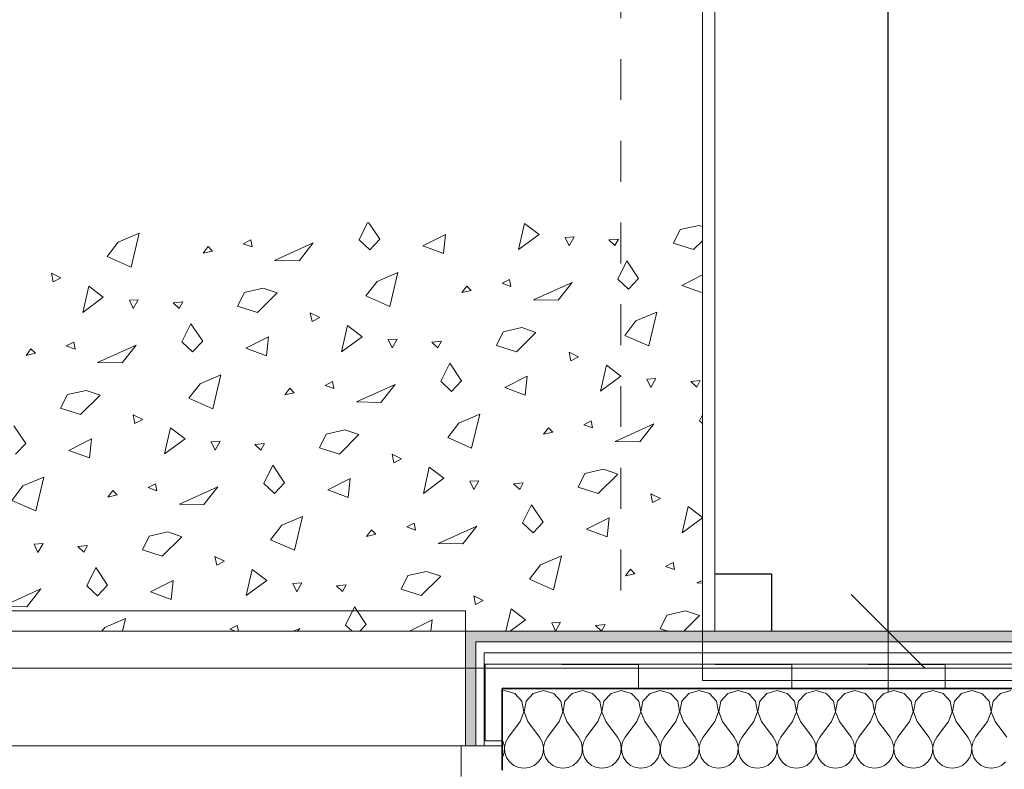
# Model space of a CAD drawing. Header units: centimetres. Extents: x -7.1 to 26.5, y -14.7 to 18.1.
# Tile 180 of 186: x 16.9 to 19.3, y 10.8 to 12.6. Entities that reach past the tile are written whole.
import ezdxf

# ---------------------------------------------------------------- set-up
doc = ezdxf.new("R2010")
doc.units = ezdxf.units.CM
doc.header["$LTSCALE"] = 10
doc.header["$PDMODE"] = 65
doc.linetypes.add('AUSGEZOGEN', pattern=[0])
doc.linetypes.add('STRICHLINIE_S4', pattern=[0.0055, 0.0035, -0.001, 0, -0.001])
for name, color, linetype in [('XR$1$010 Fenêtres', 7, 'Continuous'), ('XR$1$010 Murs extérieurs', 7, 'Continuous'), ('XR$1$010 Murs extérieurs – Lignes de séparation des couches', 7, 'Continuous'), ('XR$1$015 Murs intérieurs', 7, 'Continuous'), ('XR$1$020 Piliers', 7, 'Continuous'), ('XR$1$080 Définition des locaux – Contour', 7, 'Continuous'), ('XR$3$010 Murs extérieurs – Hachures des composants', 7, 'Continuous'), ('XR$3$015 Murs intérieurs – Hachures des composants', 7, 'Continuous'), ('XR$3$020 Piliers – Hachures des composants', 7, 'Continuous'), ('XR$3$035 Dalles', 7, 'Continuous')]:
    doc.layers.add(name, color=color, linetype=linetype)
doc.layers.add('XR$2$STANDARD_1', color=7, linetype='Continuous', lineweight=25)
doc.styles.add('ARIAL', font='arial.ttf')
doc.dimstyles.new('DIMSTYLE_3', dxfattribs={"dimtxt": 0.2, "dimasz": 0.3, "dimexe": 0, "dimexo": 0, "dimgap": 0.1, "dimtad": 2, "dimrnd": 0.005, "dimzin": 4, "dimdsep": 46, "dimtxsty": 'ARIAL', "dimblk1": 'ALL_ML_STRICH', "dimblk2": 'ALL_ML_STRICH', "dimsah": 1, "dimcen": 0, "dimclrd": 7, "dimclre": 7, "dimclrt": 7, "dimadec": 0, "dimazin": 0, "dimtfac": 1, "dimtdec": 0, "dimtix": 1, "dimtmove": 2, "dimatfit": 3, "dimfxl": 0, "dimtzin": 0, "dimlwd": 0, "dimlwe": 18, "dimarcsym": 0})
pattern_1 = [(0, (1500, 1500), (750, 750), [750, -750]), (90, (1500, 1500), (-750, 750), [750, -750])]
pattern_2 = [(0, (0.375, 0.375), (0.1875, 0.1875), [0.1875, -0.1875]), (90, (0.375, 0.375), (-0.1875, 0.1875), [0.1875, -0.1875])]

# ---------------------------------------------------------------- blocks, each defined once
blk = doc.blocks.new('ALL_ML_STRICH')
at = {"color": 0, "linetype": 'ByBlock', "lineweight": -2}
for p, q in [((0, -0.5), (0, 0.5)), ((-0.3, -0.3), (0.3, 0.3)), ((-1, 0), (0.5, 0))]:
    blk.add_line(p, q, dxfattribs=at)
blk = doc.blocks.new('*D97')
at = {"layer": 'DEFPOINTS', "color": 7, "linetype": 'AUSGEZOGEN', "lineweight": 18, "transparency": 16777216}
for p in [(18.9857, 16.1435), (18.9857, 11.1435), (19.203, 11.1435)]:
    blk.add_point(p, dxfattribs=at)
at = {"layer": 'XR$2$STANDARD_1', "color": 7, "linetype": 'AUSGEZOGEN', "lineweight": -2, "transparency": 16777216}
for p, q in [((18.9857, 16.1435), (18.9857, 16.1435)), ((18.9857, 11.1435), (18.9857, 16.1435)), ((18.9857, 11.1435), (18.9857, 11.1435))]:
    blk.add_line(p, q, dxfattribs=at)
at = {"layer": 'XR$2$STANDARD_1', "color": 7, "linetype": 'AUSGEZOGEN', "lineweight": 18, "transparency": 16777216, "xscale": 0.3, "yscale": 0.3, "zscale": 0.3}
for p, rotation in [((18.9857, 16.1435), 90), ((18.9857, 11.1435), 270)]:
    blk.add_blockref('ALL_ML_STRICH', p, dxfattribs=dict(at, rotation=rotation))
at = {"layer": 'XR$2$STANDARD_1', "color": 7, "linetype": 'AUSGEZOGEN', "lineweight": 18, "transparency": 16777216, "insert": (18.7823, 13.6553), "char_height": 0.2, "width": 0.64, "attachment_point": 5, "rotation": 90, "style": 'ARIAL'}
blk.add_mtext('\\W0.80;\\A1;{\\A1;{5.00\\H0.132000;\\S^ ;}}', dxfattribs=at)
blk = doc.blocks.new('COMPLEXOBJECT_50')
at = {"layer": 'XR$3$035 Dalles', "color": 253, "linetype": 'AUSGEZOGEN', "lineweight": 13, "transparency": 33554687}
for p, q in [((17.6917, 12.1015), (17.7124, 12.1435)), ((17.7153, 12.1435), (17.7424, 12.103)), ((18.0821, 12.0773), (18.0967, 12.1414)), ((18.0967, 12.1414), (18.1323, 12.1142)), ((17.1028, 12.0958), (17.1539, 12.1173)), ((17.1539, 12.1173), (17.1342, 12.0345)), ((17.8481, 12.0862), (17.9034, 12.1141)), ((17.9034, 12.1141), (17.8985, 12.0676)), ((18.1323, 12.1142), (18.0821, 12.0773)), ((18.461, 12.0927), (18.4775, 12.1261)), ((18.4775, 12.1261), (18.523, 12.1365)), ((18.523, 12.1365), (18.5318, 12.1336)), ((17.0756, 12.0602), (17.1028, 12.0958)), ((17.4269, 12.1009), (17.4087, 12.0916)), ((17.4087, 12.0916), (17.4301, 12.0837)), ((17.4301, 12.0837), (17.4269, 12.1009)), ((17.4853, 12.0509), (17.5798, 12.0935)), ((17.5798, 12.0935), (17.5454, 12.0499)), ((17.7178, 12.0769), (17.6917, 12.1015)), ((17.7424, 12.103), (17.7178, 12.0769)), ((18.2178, 12.1083), (18.196, 12.107)), ((18.196, 12.107), (18.2056, 12.0866)), ((18.2056, 12.0866), (18.2178, 12.1083)), ((18.303, 12.1009), (18.3264, 12.1032)), ((18.3178, 12.087), (18.303, 12.1009)), ((18.3264, 12.1032), (18.3178, 12.087)), ((18.5097, 12.0772), (18.461, 12.0927)), ((18.5318, 12.0991), (18.5097, 12.0772)), ((17.3224, 12.0845), (17.3102, 12.0684)), ((17.3102, 12.0684), (17.3331, 12.0737)), ((17.3331, 12.0737), (17.3224, 12.0845)), ((17.8985, 12.0676), (17.8481, 12.0862)), ((17.1342, 12.0345), (17.0756, 12.0602)), ((17.5454, 12.0499), (17.4853, 12.0509)), ((18.3247, 12.0051), (18.3467, 12.0496)), ((18.3467, 12.0496), (18.3755, 12.0066)), ((16.9628, 12.008), (16.9394, 12.0193)), ((16.9394, 12.0193), (16.9438, 11.9981)), ((17.7358, 11.9993), (17.7869, 12.0209)), ((17.7869, 12.0209), (17.7672, 11.9381)), ((16.9438, 11.9981), (16.9628, 12.008)), ((17.7087, 11.9638), (17.7358, 11.9993)), ((18.0599, 12.0045), (18.0417, 11.9951)), ((18.0417, 11.9951), (18.0631, 11.9873)), ((18.0631, 11.9873), (18.0599, 12.0045)), ((18.1183, 11.9545), (18.2128, 11.9971)), ((18.2128, 11.9971), (18.1785, 11.9535)), ((18.3508, 11.9805), (18.3247, 12.0051)), ((18.3755, 12.0066), (18.3508, 11.9805)), ((18.4811, 11.9898), (18.5318, 12.0154)), ((17.0161, 11.9237), (17.0307, 11.9878)), ((17.0307, 11.9878), (17.0662, 11.9606)), ((17.3949, 11.9392), (17.4114, 11.9725)), ((17.4114, 11.9725), (17.457, 11.9829)), ((17.4916, 11.9712), (17.4436, 11.9236)), ((17.457, 11.9829), (17.4916, 11.9712)), ((17.9554, 11.988), (17.9432, 11.972)), ((17.9432, 11.972), (17.9661, 11.9773)), ((17.9661, 11.9773), (17.9554, 11.988)), ((18.5315, 11.9712), (18.4811, 11.9898)), ((18.5318, 11.9734), (18.5315, 11.9712)), ((17.0662, 11.9606), (17.0161, 11.9237)), ((17.1518, 11.9547), (17.13, 11.9534)), ((17.13, 11.9534), (17.1395, 11.933)), ((17.1395, 11.933), (17.1518, 11.9547)), ((17.2369, 11.9473), (17.2604, 11.9496)), ((17.2517, 11.9334), (17.2369, 11.9473)), ((17.2604, 11.9496), (17.2517, 11.9334)), ((17.7672, 11.9381), (17.7087, 11.9638)), ((18.1785, 11.9535), (18.1183, 11.9545)), ((17.4436, 11.9236), (17.3949, 11.9392)), ((17.5958, 11.9116), (17.5725, 11.9229)), ((17.5725, 11.9229), (17.5768, 11.9017)), ((18.3688, 11.9029), (18.4199, 11.9245)), ((18.4199, 11.9245), (18.4002, 11.8417)), ((17.5768, 11.9017), (17.5958, 11.9116)), ((18.3417, 11.8674), (18.3688, 11.9029)), ((17.2587, 11.8515), (17.2807, 11.896)), ((17.2807, 11.896), (17.3094, 11.853)), ((17.6491, 11.8273), (17.6637, 11.8914)), ((17.6637, 11.8914), (17.6992, 11.8642)), ((18.028, 11.8427), (18.0444, 11.8761)), ((18.0444, 11.8761), (18.09, 11.8865)), ((18.1246, 11.8747), (18.0766, 11.8272)), ((18.09, 11.8865), (18.1246, 11.8747)), ((16.9939, 11.8509), (16.9757, 11.8416)), ((16.9971, 11.8337), (16.9939, 11.8509)), ((17.2848, 11.8269), (17.2587, 11.8515)), ((17.3094, 11.853), (17.2848, 11.8269)), ((17.4151, 11.8362), (17.4704, 11.8641)), ((17.4704, 11.8641), (17.4655, 11.8176)), ((17.6992, 11.8642), (17.6491, 11.8273)), ((17.7848, 11.8583), (17.763, 11.857)), ((17.763, 11.857), (17.7725, 11.8366)), ((17.7725, 11.8366), (17.7848, 11.8583)), ((17.8699, 11.8509), (17.8934, 11.8532)), ((17.8848, 11.837), (17.8699, 11.8509)), ((17.8934, 11.8532), (17.8848, 11.837)), ((18.4002, 11.8417), (18.3417, 11.8674)), ((16.8894, 11.8345), (16.8772, 11.8184)), ((16.9001, 11.8237), (16.8894, 11.8345)), ((16.9757, 11.8416), (16.9971, 11.8337)), ((17.0523, 11.8009), (17.1468, 11.8435)), ((17.1468, 11.8435), (17.1124, 11.7999)), ((17.4655, 11.8176), (17.4151, 11.8362)), ((18.0766, 11.8272), (18.028, 11.8427)), ((18.2289, 11.8152), (18.2055, 11.8265)), ((18.2055, 11.8265), (18.2098, 11.8053)), ((16.8772, 11.8184), (16.9001, 11.8237)), ((17.1124, 11.7999), (17.0523, 11.8009)), ((18.2098, 11.8053), (18.2289, 11.8152)), ((17.8917, 11.7551), (17.9137, 11.7996)), ((17.9137, 11.7996), (17.9424, 11.7566)), ((18.2821, 11.7309), (18.2967, 11.7949)), ((18.2967, 11.7949), (18.3323, 11.7678)), ((17.3028, 11.7493), (17.3539, 11.7709)), ((17.3539, 11.7709), (17.3342, 11.6881)), ((17.6269, 11.7545), (17.6087, 11.7451)), ((17.6301, 11.7373), (17.6269, 11.7545)), ((17.9178, 11.7305), (17.8917, 11.7551)), ((17.9424, 11.7566), (17.9178, 11.7305)), ((18.0481, 11.7398), (18.1034, 11.7677)), ((18.1034, 11.7677), (18.0985, 11.7212)), ((18.3323, 11.7678), (18.2821, 11.7309)), ((18.4178, 11.7619), (18.396, 11.7606)), ((18.396, 11.7606), (18.4056, 11.7402)), ((18.4056, 11.7402), (18.4178, 11.7619)), ((18.503, 11.7545), (18.5264, 11.7568)), ((18.5178, 11.7405), (18.503, 11.7545)), ((18.5264, 11.7568), (18.5178, 11.7405)), ((16.9784, 11.7225), (17.024, 11.7329)), ((17.024, 11.7329), (17.0586, 11.7212)), ((17.2756, 11.7138), (17.3028, 11.7493)), ((17.5224, 11.738), (17.5102, 11.722)), ((17.5331, 11.7273), (17.5224, 11.738)), ((17.6087, 11.7451), (17.6301, 11.7373)), ((17.6853, 11.7045), (17.7798, 11.7471)), ((17.7798, 11.7471), (17.7454, 11.7035)), ((18.0985, 11.7212), (18.0481, 11.7398)), ((16.9619, 11.6892), (16.9784, 11.7225)), ((17.0586, 11.7212), (17.0106, 11.6736)), ((17.3342, 11.6881), (17.2756, 11.7138)), ((17.5102, 11.722), (17.5331, 11.7273)), ((17.7454, 11.7035), (17.6853, 11.7045)), ((17.0106, 11.6736), (16.9619, 11.6892)), ((17.1628, 11.6616), (17.1394, 11.6729)), ((17.1394, 11.6729), (17.1438, 11.6517)), ((17.1438, 11.6517), (17.1628, 11.6616)), ((17.9358, 11.6529), (17.9869, 11.6745)), ((17.9869, 11.6745), (17.9672, 11.5917)), ((18.2599, 11.6581), (18.2417, 11.6487)), ((18.2631, 11.6409), (18.2599, 11.6581)), ((18.5247, 11.6587), (18.5318, 11.673)), ((18.5318, 11.6521), (18.5247, 11.6587)), ((16.8476, 11.646), (16.8764, 11.603)), ((17.2161, 11.5773), (17.2307, 11.6414)), ((17.2307, 11.6414), (17.2662, 11.6142)), ((17.6114, 11.6261), (17.657, 11.6365)), ((17.657, 11.6365), (17.6916, 11.6247)), ((17.9087, 11.6174), (17.9358, 11.6529)), ((18.1554, 11.6416), (18.1432, 11.6256)), ((18.1661, 11.6309), (18.1554, 11.6416)), ((18.2417, 11.6487), (18.2631, 11.6409)), ((18.3183, 11.6081), (18.4128, 11.6507)), ((18.4128, 11.6507), (18.3785, 11.6071)), ((16.9821, 11.5862), (17.0374, 11.6141)), ((17.0374, 11.6141), (17.0325, 11.5676)), ((17.2662, 11.6142), (17.2161, 11.5773)), ((17.3518, 11.6083), (17.33, 11.607)), ((17.3395, 11.5866), (17.3518, 11.6083)), ((17.5949, 11.5927), (17.6114, 11.6261)), ((17.6916, 11.6247), (17.6436, 11.5772)), ((17.9672, 11.5917), (17.9087, 11.6174)), ((18.1432, 11.6256), (18.1661, 11.6309)), ((18.3785, 11.6071), (18.3183, 11.6081)), ((16.8764, 11.603), (16.8518, 11.5769)), ((17.0325, 11.5676), (16.9821, 11.5862)), ((17.33, 11.607), (17.3395, 11.5866)), ((17.4369, 11.6009), (17.4604, 11.6032)), ((17.4517, 11.587), (17.4369, 11.6009)), ((17.4604, 11.6032), (17.4517, 11.587)), ((17.6436, 11.5772), (17.5949, 11.5927)), ((17.7958, 11.5652), (17.7725, 11.5765)), ((17.7725, 11.5765), (17.7768, 11.5553)), ((17.7768, 11.5553), (17.7958, 11.5652)), ((17.4587, 11.5051), (17.4807, 11.5496)), ((17.4807, 11.5496), (17.5094, 11.5066)), ((17.8491, 11.4809), (17.8637, 11.5449)), ((17.8637, 11.5449), (17.8992, 11.5178)), ((18.2444, 11.5297), (18.29, 11.5401)), ((18.29, 11.5401), (18.3246, 11.5283)), ((16.8698, 11.4993), (16.9209, 11.5209)), ((16.9209, 11.5209), (16.9012, 11.4381)), ((17.6151, 11.4898), (17.6704, 11.5177)), ((17.6704, 11.5177), (17.6655, 11.4712)), ((17.8992, 11.5178), (17.8491, 11.4809)), ((17.9848, 11.5119), (17.963, 11.5106)), ((17.9725, 11.4902), (17.9848, 11.5119)), ((18.228, 11.4963), (18.2444, 11.5297)), ((18.3246, 11.5283), (18.2766, 11.4808)), ((16.8426, 11.4638), (16.8698, 11.4993)), ((17.0894, 11.488), (17.0772, 11.472)), ((17.1001, 11.4773), (17.0894, 11.488)), ((17.1939, 11.5045), (17.1757, 11.4951)), ((17.1757, 11.4951), (17.1971, 11.4873)), ((17.1971, 11.4873), (17.1939, 11.5045)), ((17.2523, 11.4545), (17.3468, 11.4971)), ((17.3468, 11.4971), (17.3124, 11.4535)), ((17.4848, 11.4805), (17.4587, 11.5051)), ((17.5094, 11.5066), (17.4848, 11.4805)), ((17.6655, 11.4712), (17.6151, 11.4898)), ((17.963, 11.5106), (17.9725, 11.4902)), ((18.0699, 11.5045), (18.0934, 11.5068)), ((18.0848, 11.4905), (18.0699, 11.5045)), ((18.0934, 11.5068), (18.0848, 11.4905)), ((18.2766, 11.4808), (18.228, 11.4963)), ((16.9012, 11.4381), (16.8426, 11.4638)), ((17.0772, 11.472), (17.1001, 11.4773)), ((18.4289, 11.4688), (18.4055, 11.48)), ((18.4055, 11.48), (18.4098, 11.4589)), ((18.4098, 11.4589), (18.4289, 11.4688)), ((17.3124, 11.4535), (17.2523, 11.4545)), ((18.0917, 11.4087), (18.1137, 11.4532)), ((18.1137, 11.4532), (18.1424, 11.4102)), ((18.4821, 11.3845), (18.4967, 11.4485)), ((18.4967, 11.4485), (18.5318, 11.4218)), ((17.5028, 11.4029), (17.5539, 11.4245)), ((17.5539, 11.4245), (17.5342, 11.3417)), ((18.2481, 11.3933), (18.3034, 11.4213)), ((18.3034, 11.4213), (18.2985, 11.3748)), ((18.5318, 11.421), (18.4821, 11.3845)), ((17.4756, 11.3674), (17.5028, 11.4029)), ((17.7224, 11.3916), (17.7102, 11.3756)), ((17.7331, 11.3809), (17.7224, 11.3916)), ((17.8269, 11.4081), (17.8087, 11.3987)), ((17.8087, 11.3987), (17.8301, 11.3909)), ((17.8301, 11.3909), (17.8269, 11.4081)), ((17.8853, 11.3581), (17.9798, 11.4007)), ((17.9798, 11.4007), (17.9454, 11.3571)), ((18.1178, 11.3841), (18.0917, 11.4087)), ((18.1424, 11.4102), (18.1178, 11.3841)), ((18.2985, 11.3748), (18.2481, 11.3933)), ((17.1619, 11.3427), (17.1784, 11.3761)), ((17.1784, 11.3761), (17.224, 11.3865)), ((17.2586, 11.3747), (17.2106, 11.3272)), ((17.224, 11.3865), (17.2586, 11.3747)), ((17.5342, 11.3417), (17.4756, 11.3674)), ((17.7102, 11.3756), (17.7331, 11.3809)), ((16.9188, 11.3583), (16.897, 11.357)), ((16.897, 11.357), (16.9065, 11.3366)), ((16.9065, 11.3366), (16.9188, 11.3583)), ((17.0039, 11.3509), (17.0274, 11.3532)), ((17.0187, 11.337), (17.0039, 11.3509)), ((17.0274, 11.3532), (17.0187, 11.337)), ((17.9454, 11.3571), (17.8853, 11.3581)), ((17.2106, 11.3272), (17.1619, 11.3427)), ((17.3628, 11.3152), (17.3394, 11.3265)), ((17.3394, 11.3265), (17.3438, 11.3053)), ((18.1358, 11.3065), (18.1869, 11.3281)), ((18.1869, 11.3281), (18.1672, 11.2452)), ((17.0257, 11.2551), (17.0476, 11.2996)), ((17.0476, 11.2996), (17.0764, 11.2566)), ((17.3438, 11.3053), (17.3628, 11.3152)), ((17.4161, 11.2309), (17.4307, 11.2949)), ((17.4307, 11.2949), (17.4662, 11.2678)), ((18.1087, 11.271), (18.1358, 11.3065)), ((18.3554, 11.2952), (18.3432, 11.2792)), ((18.3661, 11.2845), (18.3554, 11.2952)), ((18.4599, 11.3117), (18.4417, 11.3023)), ((18.4417, 11.3023), (18.4631, 11.2944)), ((18.4631, 11.2944), (18.4599, 11.3117)), ((17.7949, 11.2463), (17.8114, 11.2797)), ((17.8114, 11.2797), (17.857, 11.2901)), ((17.8916, 11.2783), (17.8436, 11.2308)), ((17.857, 11.2901), (17.8916, 11.2783)), ((18.1672, 11.2452), (18.1087, 11.271)), ((18.3432, 11.2792), (18.3661, 11.2845)), ((16.8193, 11.2045), (16.9138, 11.2471)), ((16.9138, 11.2471), (16.8794, 11.2035)), ((17.0518, 11.2305), (17.0257, 11.2551)), ((17.0764, 11.2566), (17.0518, 11.2305)), ((17.1821, 11.2398), (17.2374, 11.2677)), ((17.2374, 11.2677), (17.2325, 11.2212)), ((17.4662, 11.2678), (17.4161, 11.2309)), ((17.5518, 11.2619), (17.53, 11.2606)), ((17.53, 11.2606), (17.5395, 11.2402)), ((17.5395, 11.2402), (17.5518, 11.2619)), ((17.6369, 11.2545), (17.6604, 11.2568)), ((17.6517, 11.2405), (17.6369, 11.2545)), ((17.6604, 11.2568), (17.6517, 11.2405)), ((18.5183, 11.2617), (18.5318, 11.2677)), ((18.5318, 11.2614), (18.5183, 11.2617)), ((17.2325, 11.2212), (17.1821, 11.2398)), ((17.8436, 11.2308), (17.7949, 11.2463)), ((17.9958, 11.2188), (17.9725, 11.23)), ((17.9725, 11.23), (17.9768, 11.2089)), ((16.8794, 11.2035), (16.8193, 11.2045)), ((17.6587, 11.1587), (17.6807, 11.2032)), ((17.6807, 11.2032), (17.7094, 11.1602)), ((17.9768, 11.2089), (17.9958, 11.2188)), ((18.0511, 11.1435), (18.0637, 11.1985)), ((18.0637, 11.1985), (18.0992, 11.1714)), ((18.428, 11.1499), (18.4444, 11.1833)), ((18.4444, 11.1833), (18.49, 11.1937)), ((18.5246, 11.1819), (18.4859, 11.1435)), ((18.49, 11.1937), (18.5246, 11.1819)), ((17.0626, 11.1435), (17.0698, 11.1529)), ((17.0698, 11.1529), (17.1209, 11.1745)), ((17.1209, 11.1745), (17.1135, 11.1435)), ((17.3939, 11.1581), (17.3757, 11.1487)), ((17.3966, 11.1435), (17.3939, 11.1581)), ((17.5308, 11.1435), (17.5468, 11.1507)), ((17.5468, 11.1507), (17.5411, 11.1435)), ((17.6748, 11.1435), (17.6587, 11.1587)), ((17.7094, 11.1602), (17.6937, 11.1435)), ((17.8154, 11.1435), (17.8704, 11.1713)), ((17.8704, 11.1713), (17.8675, 11.1435)), ((18.0992, 11.1714), (18.0613, 11.1435)), ((18.1848, 11.1655), (18.163, 11.1642)), ((18.163, 11.1642), (18.1725, 11.1438)), ((18.1725, 11.1438), (18.1848, 11.1655)), ((18.2699, 11.1581), (18.2934, 11.1604)), ((18.2848, 11.1441), (18.2699, 11.1581)), ((18.2934, 11.1604), (18.2848, 11.1441)), ((17.3757, 11.1487), (17.3899, 11.1435)), ((18.448, 11.1435), (18.428, 11.1499))]:
    blk.add_line(p, q, dxfattribs=at)
blk = doc.blocks.new('COMPLEXOBJECT_70')
at = {"layer": 'XR$3$010 Murs extérieurs – Hachures des composants', "color": 8, "linetype": 'AUSGEZOGEN', "lineweight": 13, "transparency": 33554687}
for p, q in [((18.8095, 10.9987), (18.7868, 10.9923)), ((18.8346, 10.9916), (18.8095, 10.9987)), ((18.8521, 10.9724), (18.8346, 10.9916)), ((18.8797, 10.9916), (18.8622, 10.9724)), ((18.9048, 10.9987), (18.8797, 10.9916)), ((18.9298, 10.9916), (18.9048, 10.9987)), ((18.9474, 10.9724), (18.9298, 10.9916)), ((18.975, 10.9916), (18.9574, 10.9724)), ((19, 10.9987), (18.975, 10.9916)), ((19.025, 10.9916), (19, 10.9987)), ((19.0426, 10.9724), (19.025, 10.9916)), ((19.0702, 10.9916), (19.0526, 10.9724)), ((19.0952, 10.9987), (19.0702, 10.9916)), ((19.1203, 10.9916), (19.0952, 10.9987)), ((19.1378, 10.9724), (19.1203, 10.9916)), ((19.1654, 10.9916), (19.1479, 10.9724)), ((19.1905, 10.9987), (19.1654, 10.9916)), ((19.2155, 10.9916), (19.1905, 10.9987)), ((19.2331, 10.9724), (19.2155, 10.9916)), ((19.2607, 10.9916), (19.2431, 10.9724)), ((19.2857, 10.9987), (19.2607, 10.9916)), ((18.857, 10.9468), (18.8521, 10.9724)), ((18.8622, 10.9724), (18.8573, 10.9468)), ((18.9522, 10.9468), (18.9474, 10.9724)), ((18.9574, 10.9724), (18.9526, 10.9468)), ((19.0474, 10.9468), (19.0426, 10.9724)), ((19.0526, 10.9724), (19.0478, 10.9468)), ((19.1427, 10.9468), (19.1378, 10.9724)), ((19.1479, 10.9724), (19.143, 10.9468)), ((19.2379, 10.9468), (19.2331, 10.9724)), ((19.2431, 10.9724), (19.2383, 10.9468)), ((18.8476, 10.9226), (18.857, 10.9468)), ((18.8573, 10.9468), (18.8667, 10.9226)), ((18.9429, 10.9226), (18.9522, 10.9468)), ((18.9526, 10.9468), (18.9619, 10.9226)), ((19.0381, 10.9226), (19.0474, 10.9468)), ((19.0478, 10.9468), (19.0571, 10.9226)), ((19.1333, 10.9226), (19.1427, 10.9468)), ((19.143, 10.9468), (19.1524, 10.9226)), ((19.2286, 10.9226), (19.2379, 10.9468)), ((19.2383, 10.9468), (19.2476, 10.9226)), ((18.8476, 10.9226), (18.819, 10.8845)), ((18.8667, 10.9226), (18.8952, 10.8845)), ((18.9429, 10.9226), (18.9143, 10.8845)), ((18.9619, 10.9226), (18.9905, 10.8845)), ((19.0381, 10.9226), (19.0095, 10.8845)), ((19.0571, 10.9226), (19.0857, 10.8845)), ((19.1333, 10.9226), (19.1048, 10.8845)), ((19.1524, 10.9226), (19.181, 10.8845)), ((19.2286, 10.9226), (19.2, 10.8845)), ((19.2476, 10.9226), (19.2762, 10.8845)), ((18.7868, 10.9021), (18.8, 10.8845)), ((18.8064, 10.873), (18.8, 10.8845)), ((18.8093, 10.8602), (18.8064, 10.873)), ((18.8127, 10.873), (18.8097, 10.8602)), ((18.819, 10.8845), (18.8127, 10.873)), ((18.9016, 10.873), (18.8952, 10.8845)), ((18.9046, 10.8602), (18.9016, 10.873)), ((18.9079, 10.873), (18.905, 10.8602)), ((18.9143, 10.8845), (18.9079, 10.873)), ((18.9968, 10.873), (18.9905, 10.8845)), ((18.9998, 10.8602), (18.9968, 10.873)), ((19.0032, 10.873), (19.0002, 10.8602)), ((19.0095, 10.8845), (19.0032, 10.873)), ((19.0921, 10.873), (19.0857, 10.8845)), ((19.095, 10.8602), (19.0921, 10.873)), ((19.0984, 10.873), (19.0954, 10.8602)), ((19.1048, 10.8845), (19.0984, 10.873)), ((19.1873, 10.873), (19.181, 10.8845)), ((19.1903, 10.8602), (19.1873, 10.873)), ((19.1936, 10.873), (19.1907, 10.8602)), ((19.2, 10.8845), (19.1936, 10.873)), ((18.8045, 10.8346), (18.8087, 10.847)), ((18.8087, 10.847), (18.8093, 10.8602)), ((18.8097, 10.8602), (18.8104, 10.847)), ((18.8104, 10.847), (18.8146, 10.8346)), ((18.8997, 10.8346), (18.9039, 10.847)), ((18.9039, 10.847), (18.9046, 10.8602)), ((18.905, 10.8602), (18.9056, 10.847)), ((18.9056, 10.847), (18.9098, 10.8346)), ((18.995, 10.8346), (18.9992, 10.847)), ((18.9992, 10.847), (18.9998, 10.8602)), ((19.0002, 10.8602), (19.0008, 10.847)), ((19.0008, 10.847), (19.005, 10.8346)), ((19.0902, 10.8346), (19.0944, 10.847)), ((19.0944, 10.847), (19.095, 10.8602)), ((19.0954, 10.8602), (19.0961, 10.847)), ((19.0961, 10.847), (19.1003, 10.8346)), ((19.1854, 10.8346), (19.1896, 10.847)), ((19.1896, 10.847), (19.1903, 10.8602)), ((19.1907, 10.8602), (19.1913, 10.847)), ((19.1913, 10.847), (19.1955, 10.8346)), ((18.7868, 10.8153), (18.7869, 10.8154)), ((18.7869, 10.8154), (18.7971, 10.8238)), ((18.7971, 10.8238), (18.8045, 10.8346)), ((18.8146, 10.8346), (18.822, 10.8238)), ((18.822, 10.8238), (18.8321, 10.8154)), ((18.8321, 10.8154), (18.8441, 10.8101)), ((18.8702, 10.8101), (18.8822, 10.8154)), ((18.8822, 10.8154), (18.8923, 10.8238)), ((18.8923, 10.8238), (18.8997, 10.8346)), ((18.9098, 10.8346), (18.9172, 10.8238)), ((18.9172, 10.8238), (18.9273, 10.8154)), ((18.9273, 10.8154), (18.9394, 10.8101)), ((18.9654, 10.8101), (18.9774, 10.8154)), ((18.9774, 10.8154), (18.9875, 10.8238)), ((18.9875, 10.8238), (18.995, 10.8346)), ((19.005, 10.8346), (19.0125, 10.8238)), ((19.0125, 10.8238), (19.0226, 10.8154)), ((19.0226, 10.8154), (19.0346, 10.8101)), ((19.0606, 10.8101), (19.0727, 10.8154)), ((19.0727, 10.8154), (19.0828, 10.8238)), ((19.0828, 10.8238), (19.0902, 10.8346)), ((19.1003, 10.8346), (19.1077, 10.8238)), ((19.1077, 10.8238), (19.1178, 10.8154)), ((19.1178, 10.8154), (19.1298, 10.8101)), ((19.1559, 10.8101), (19.1679, 10.8154)), ((19.1679, 10.8154), (19.178, 10.8238)), ((19.178, 10.8238), (19.1854, 10.8346)), ((19.1955, 10.8346), (19.2029, 10.8238)), ((19.2029, 10.8238), (19.2131, 10.8154)), ((19.2131, 10.8154), (19.2251, 10.8101)), ((19.2511, 10.8101), (19.2631, 10.8154)), ((19.2631, 10.8154), (19.2732, 10.8238)), ((18.8441, 10.8101), (18.8571, 10.8083)), ((18.8571, 10.8083), (18.8702, 10.8101)), ((18.9394, 10.8101), (18.9524, 10.8083)), ((18.9524, 10.8083), (18.9654, 10.8101)), ((19.0346, 10.8101), (19.0476, 10.8083)), ((19.0476, 10.8083), (19.0606, 10.8101)), ((19.1298, 10.8101), (19.1429, 10.8083)), ((19.1429, 10.8083), (19.1559, 10.8101)), ((19.2251, 10.8101), (19.2381, 10.8083)), ((19.2381, 10.8083), (19.2511, 10.8101))]:
    blk.add_line(p, q, dxfattribs=at)
blk = doc.blocks.new('COMPLEXOBJECT_71')
at = {"layer": 'XR$3$010 Murs extérieurs – Hachures des composants', "color": 8, "linetype": 'AUSGEZOGEN', "lineweight": 13, "transparency": 33554687}
for p, q in [((18.6616, 10.9724), (18.6468, 10.9887)), ((18.6893, 10.9916), (18.6717, 10.9724)), ((18.7143, 10.9987), (18.6893, 10.9916)), ((18.7393, 10.9916), (18.7143, 10.9987)), ((18.7569, 10.9724), (18.7393, 10.9916)), ((18.7845, 10.9916), (18.7669, 10.9724)), ((18.7868, 10.9923), (18.7845, 10.9916)), ((18.6665, 10.9468), (18.6616, 10.9724)), ((18.6717, 10.9724), (18.6669, 10.9468)), ((18.7617, 10.9468), (18.7569, 10.9724)), ((18.7669, 10.9724), (18.7621, 10.9468)), ((18.6571, 10.9226), (18.6665, 10.9468)), ((18.6669, 10.9468), (18.6762, 10.9226)), ((18.7524, 10.9226), (18.7617, 10.9468)), ((18.7621, 10.9468), (18.7714, 10.9226)), ((18.6571, 10.9226), (18.6468, 10.9087)), ((18.6762, 10.9226), (18.7048, 10.8845)), ((18.7524, 10.9226), (18.7238, 10.8845)), ((18.7714, 10.9226), (18.7868, 10.9021)), ((18.7111, 10.873), (18.7048, 10.8845)), ((18.7141, 10.8602), (18.7111, 10.873)), ((18.7175, 10.873), (18.7145, 10.8602)), ((18.7238, 10.8845), (18.7175, 10.873)), ((18.7093, 10.8346), (18.7135, 10.847)), ((18.7135, 10.847), (18.7141, 10.8602)), ((18.7145, 10.8602), (18.7151, 10.847)), ((18.7151, 10.847), (18.7193, 10.8346)), ((18.6797, 10.8101), (18.6917, 10.8154)), ((18.6917, 10.8154), (18.7018, 10.8238)), ((18.7018, 10.8238), (18.7093, 10.8346)), ((18.7193, 10.8346), (18.7268, 10.8238)), ((18.7268, 10.8238), (18.7369, 10.8154)), ((18.7369, 10.8154), (18.7489, 10.8101)), ((18.7749, 10.8101), (18.7868, 10.8153)), ((18.6468, 10.8131), (18.6537, 10.8101)), ((18.6537, 10.8101), (18.6667, 10.8083)), ((18.6667, 10.8083), (18.6797, 10.8101)), ((18.7489, 10.8101), (18.7619, 10.8083)), ((18.7619, 10.8083), (18.7749, 10.8101))]:
    blk.add_line(p, q, dxfattribs=at)
blk = doc.blocks.new('COMPLEXOBJECT_73')
at = {"layer": 'XR$3$010 Murs extérieurs – Hachures des composants', "color": 8, "linetype": 'AUSGEZOGEN', "lineweight": 13, "transparency": 33554687}
for p, q in [((18.0476, 10.9987), (18.0418, 10.9971)), ((18.0727, 10.9916), (18.0476, 10.9987)), ((18.0902, 10.9724), (18.0727, 10.9916)), ((18.1178, 10.9916), (18.1003, 10.9724)), ((18.1429, 10.9987), (18.1178, 10.9916)), ((18.1679, 10.9916), (18.1429, 10.9987)), ((18.1854, 10.9724), (18.1679, 10.9916)), ((18.2131, 10.9916), (18.1955, 10.9724)), ((18.2381, 10.9987), (18.2131, 10.9916)), ((18.2631, 10.9916), (18.2381, 10.9987)), ((18.2807, 10.9724), (18.2631, 10.9916)), ((18.3083, 10.9916), (18.2907, 10.9724)), ((18.3333, 10.9987), (18.3083, 10.9916)), ((18.3584, 10.9916), (18.3333, 10.9987)), ((18.3759, 10.9724), (18.3584, 10.9916)), ((18.4035, 10.9916), (18.386, 10.9724)), ((18.4286, 10.9987), (18.4035, 10.9916)), ((18.4536, 10.9916), (18.4286, 10.9987)), ((18.4712, 10.9724), (18.4536, 10.9916)), ((18.4988, 10.9916), (18.4812, 10.9724)), ((18.5238, 10.9987), (18.4988, 10.9916)), ((18.5488, 10.9916), (18.5238, 10.9987)), ((18.5664, 10.9724), (18.5488, 10.9916)), ((18.594, 10.9916), (18.5765, 10.9724)), ((18.619, 10.9987), (18.594, 10.9916)), ((18.6441, 10.9916), (18.619, 10.9987)), ((18.6468, 10.9887), (18.6441, 10.9916)), ((18.095, 10.9468), (18.0902, 10.9724)), ((18.1003, 10.9724), (18.0954, 10.9468)), ((18.1903, 10.9468), (18.1854, 10.9724)), ((18.1955, 10.9724), (18.1907, 10.9468)), ((18.2855, 10.9468), (18.2807, 10.9724)), ((18.2907, 10.9724), (18.2859, 10.9468)), ((18.3808, 10.9468), (18.3759, 10.9724)), ((18.386, 10.9724), (18.3811, 10.9468)), ((18.476, 10.9468), (18.4712, 10.9724)), ((18.4812, 10.9724), (18.4764, 10.9468)), ((18.5712, 10.9468), (18.5664, 10.9724)), ((18.5765, 10.9724), (18.5716, 10.9468)), ((18.0857, 10.9226), (18.095, 10.9468)), ((18.0954, 10.9468), (18.1048, 10.9226)), ((18.181, 10.9226), (18.1903, 10.9468)), ((18.1907, 10.9468), (18.2, 10.9226)), ((18.2762, 10.9226), (18.2855, 10.9468)), ((18.2859, 10.9468), (18.2952, 10.9226)), ((18.3714, 10.9226), (18.3808, 10.9468)), ((18.3811, 10.9468), (18.3905, 10.9226)), ((18.4667, 10.9226), (18.476, 10.9468)), ((18.4764, 10.9468), (18.4857, 10.9226)), ((18.5619, 10.9226), (18.5712, 10.9468)), ((18.5716, 10.9468), (18.581, 10.9226)), ((18.0857, 10.9226), (18.0571, 10.8845)), ((18.1048, 10.9226), (18.1333, 10.8845)), ((18.181, 10.9226), (18.1524, 10.8845)), ((18.2, 10.9226), (18.2286, 10.8845)), ((18.2762, 10.9226), (18.2476, 10.8845)), ((18.2952, 10.9226), (18.3238, 10.8845)), ((18.3714, 10.9226), (18.3429, 10.8845)), ((18.3905, 10.9226), (18.419, 10.8845)), ((18.4667, 10.9226), (18.4381, 10.8845)), ((18.4857, 10.9226), (18.5143, 10.8845)), ((18.5619, 10.9226), (18.5333, 10.8845)), ((18.581, 10.9226), (18.6095, 10.8845)), ((18.6468, 10.9087), (18.6286, 10.8845)), ((18.0445, 10.873), (18.0418, 10.8778)), ((18.0474, 10.8602), (18.0445, 10.873)), ((18.0508, 10.873), (18.0478, 10.8602)), ((18.0571, 10.8845), (18.0508, 10.873)), ((18.1397, 10.873), (18.1333, 10.8845)), ((18.1427, 10.8602), (18.1397, 10.873)), ((18.146, 10.873), (18.143, 10.8602)), ((18.1524, 10.8845), (18.146, 10.873)), ((18.2349, 10.873), (18.2286, 10.8845)), ((18.2379, 10.8602), (18.2349, 10.873)), ((18.2413, 10.873), (18.2383, 10.8602)), ((18.2476, 10.8845), (18.2413, 10.873)), ((18.3302, 10.873), (18.3238, 10.8845)), ((18.3331, 10.8602), (18.3302, 10.873)), ((18.3365, 10.873), (18.3335, 10.8602)), ((18.3429, 10.8845), (18.3365, 10.873)), ((18.4254, 10.873), (18.419, 10.8845)), ((18.4284, 10.8602), (18.4254, 10.873)), ((18.4317, 10.873), (18.4288, 10.8602)), ((18.4381, 10.8845), (18.4317, 10.873)), ((18.5206, 10.873), (18.5143, 10.8845)), ((18.5236, 10.8602), (18.5206, 10.873)), ((18.527, 10.873), (18.524, 10.8602)), ((18.5333, 10.8845), (18.527, 10.873)), ((18.6159, 10.873), (18.6095, 10.8845)), ((18.6189, 10.8602), (18.6159, 10.873)), ((18.6222, 10.873), (18.6192, 10.8602)), ((18.6286, 10.8845), (18.6222, 10.873)), ((18.0426, 10.8346), (18.0468, 10.847)), ((18.0468, 10.847), (18.0474, 10.8602)), ((18.0478, 10.8602), (18.0484, 10.847)), ((18.0484, 10.847), (18.0526, 10.8346)), ((18.1378, 10.8346), (18.142, 10.847)), ((18.142, 10.847), (18.1427, 10.8602)), ((18.143, 10.8602), (18.1437, 10.847)), ((18.1437, 10.847), (18.1479, 10.8346)), ((18.2331, 10.8346), (18.2373, 10.847)), ((18.2373, 10.847), (18.2379, 10.8602)), ((18.2383, 10.8602), (18.2389, 10.847)), ((18.2389, 10.847), (18.2431, 10.8346)), ((18.3283, 10.8346), (18.3325, 10.847)), ((18.3325, 10.847), (18.3331, 10.8602)), ((18.3335, 10.8602), (18.3342, 10.847)), ((18.3342, 10.847), (18.3384, 10.8346)), ((18.4235, 10.8346), (18.4277, 10.847)), ((18.4277, 10.847), (18.4284, 10.8602)), ((18.4288, 10.8602), (18.4294, 10.847)), ((18.4294, 10.847), (18.4336, 10.8346)), ((18.5188, 10.8346), (18.523, 10.847)), ((18.523, 10.847), (18.5236, 10.8602)), ((18.524, 10.8602), (18.5246, 10.847)), ((18.5246, 10.847), (18.5288, 10.8346)), ((18.614, 10.8346), (18.6182, 10.847)), ((18.6182, 10.847), (18.6189, 10.8602)), ((18.6192, 10.8602), (18.6199, 10.847)), ((18.6199, 10.847), (18.6241, 10.8346)), ((18.0418, 10.8334), (18.0426, 10.8346)), ((18.0526, 10.8346), (18.0601, 10.8238)), ((18.0601, 10.8238), (18.0702, 10.8154)), ((18.0702, 10.8154), (18.0822, 10.8101)), ((18.1083, 10.8101), (18.1203, 10.8154)), ((18.1203, 10.8154), (18.1304, 10.8238)), ((18.1304, 10.8238), (18.1378, 10.8346)), ((18.1479, 10.8346), (18.1553, 10.8238)), ((18.1553, 10.8238), (18.1654, 10.8154)), ((18.1654, 10.8154), (18.1775, 10.8101)), ((18.2035, 10.8101), (18.2155, 10.8154)), ((18.2155, 10.8154), (18.2256, 10.8238)), ((18.2256, 10.8238), (18.2331, 10.8346)), ((18.2431, 10.8346), (18.2506, 10.8238)), ((18.2506, 10.8238), (18.2607, 10.8154)), ((18.2607, 10.8154), (18.2727, 10.8101)), ((18.2987, 10.8101), (18.3107, 10.8154)), ((18.3107, 10.8154), (18.3209, 10.8238)), ((18.3209, 10.8238), (18.3283, 10.8346)), ((18.3384, 10.8346), (18.3458, 10.8238)), ((18.3458, 10.8238), (18.3559, 10.8154)), ((18.3559, 10.8154), (18.3679, 10.8101)), ((18.394, 10.8101), (18.406, 10.8154)), ((18.406, 10.8154), (18.4161, 10.8238)), ((18.4161, 10.8238), (18.4235, 10.8346)), ((18.4336, 10.8346), (18.441, 10.8238)), ((18.441, 10.8238), (18.4512, 10.8154)), ((18.4512, 10.8154), (18.4632, 10.8101)), ((18.4892, 10.8101), (18.5012, 10.8154)), ((18.5012, 10.8154), (18.5113, 10.8238)), ((18.5113, 10.8238), (18.5188, 10.8346)), ((18.5288, 10.8346), (18.5363, 10.8238)), ((18.5363, 10.8238), (18.5464, 10.8154)), ((18.5464, 10.8154), (18.5584, 10.8101)), ((18.5844, 10.8101), (18.5965, 10.8154)), ((18.5965, 10.8154), (18.6066, 10.8238)), ((18.6066, 10.8238), (18.614, 10.8346)), ((18.6241, 10.8346), (18.6315, 10.8238)), ((18.6315, 10.8238), (18.6416, 10.8154)), ((18.6416, 10.8154), (18.6468, 10.8131)), ((18.0822, 10.8101), (18.0952, 10.8083)), ((18.0952, 10.8083), (18.1083, 10.8101)), ((18.1775, 10.8101), (18.1905, 10.8083)), ((18.1905, 10.8083), (18.2035, 10.8101)), ((18.2727, 10.8101), (18.2857, 10.8083)), ((18.2857, 10.8083), (18.2987, 10.8101)), ((18.3679, 10.8101), (18.381, 10.8083)), ((18.381, 10.8083), (18.394, 10.8101)), ((18.4632, 10.8101), (18.4762, 10.8083)), ((18.4762, 10.8083), (18.4892, 10.8101)), ((18.5584, 10.8101), (18.5714, 10.8083)), ((18.5714, 10.8083), (18.5844, 10.8101))]:
    blk.add_line(p, q, dxfattribs=at)

msp = doc.modelspace()

# ---------------------------------------------------------------- hatches: boundary and pattern name
at = {"layer": 'XR$3$010 Murs extérieurs – Hachures des composants', "linetype": 'AUSGEZOGEN', "lineweight": 13, "true_color": 0xa79e8b, "transparency": 33554687}
for points in [[(17.9778, 11.1435), (17.9518, 11.1435), (17.9518, 10.8635), (17.9778, 10.8635)], [(23.0058, 11.1435), (17.9778, 11.1435), (17.9778, 11.1175), (23.0058, 11.1175)]]:
    msp.add_hatch(color=253, dxfattribs=at).paths.add_polyline_path(points)
at = {"layer": 'XR$3$010 Murs extérieurs – Hachures des composants', "linetype": 'AUSGEZOGEN', "lineweight": 13, "transparency": 33554687}
h = msp.add_hatch(dxfattribs=at)
h.set_pattern_fill('MUSTER', color=8, scale=750, style=0, pattern_type=2)
h.set_pattern_definition(pattern_1)
h.paths.add_polyline_path([(17.9978, 11.1175), (17.9778, 11.1175), (17.9778, 10.8635), (17.9978, 10.8635)], flags=0)
h = msp.add_hatch(dxfattribs=at)
h.set_pattern_fill('MUSTER', color=8, scale=750, style=0, pattern_type=2)
h.set_pattern_definition(pattern_1)
h.paths.add_polyline_path([(22.9788, 11.1175), (17.9978, 11.1175), (17.9978, 11.0905), (22.9788, 11.0905)], flags=0)
h = msp.add_hatch(dxfattribs=at)
h.set_pattern_fill('MUSTER', color=42, scale=0.1875, style=0, pattern_type=2)
h.set_pattern_definition(pattern_2)
h.paths.add_polyline_path([(18.0418, 11.0635), (17.9978, 11.0635), (17.9978, 10.8635), (18.0418, 10.8635)], flags=0)
h = msp.add_hatch(dxfattribs=at)
h.set_pattern_fill('MUSTER', color=42, scale=0.1875, style=0, pattern_type=2)
h.set_pattern_definition(pattern_2)
h.paths.add_polyline_path([(22.8918, 11.0635), (18.0418, 11.0635), (18.0418, 11.0035), (22.8918, 11.0035)], flags=0)
at = {"layer": 'XR$3$015 Murs intérieurs – Hachures des composants', "linetype": 'AUSGEZOGEN', "lineweight": 13, "transparency": 33554687}
h = msp.add_hatch(dxfattribs=at)
h.set_pattern_fill('MUSTER', color=8, scale=750, style=0, pattern_type=2)
h.set_pattern_definition(pattern_1)
h.paths.add_polyline_path([(18.5618, 11.1435), (18.5618, 13.1435), (18.5318, 13.1435), (18.5318, 11.1435)], flags=0)
at = {"layer": 'XR$3$020 Piliers – Hachures des composants', "linetype": 'AUSGEZOGEN', "lineweight": 13, "transparency": 33554687}
h = msp.add_hatch(dxfattribs=at)
h.set_pattern_fill('MUSTER', color=8, scale=750, style=0, pattern_type=2)
h.set_pattern_definition(pattern_1)
h.paths.add_polyline_path([(18.5618, 11.2835), (18.5618, 11.1435), (18.7018, 11.1435), (18.7018, 11.2835)], flags=0)

# ---------------------------------------------------------------- linework, layer by layer
at = {"layer": 'XR$1$010 Fenêtres', "color": 7, "linetype": 'AUSGEZOGEN', "lineweight": 13, "transparency": 33554687}
for p, q in [((15.9518, 11.1932), (17.9518, 11.1932)), ((17.9518, 11.1932), (17.9518, 11.1435)), ((15.9518, 11.1435), (17.9518, 11.1435)), ((17.9518, 11.1435), (17.9518, 11.1175)), ((17.9518, 11.1175), (17.9518, 11.0905)), ((17.9518, 11.0905), (17.9518, 11.0635)), ((17.9518, 11.0635), (17.9518, 11.0035)), ((17.9518, 11.0035), (17.9518, 10.8635)), ((17.9418, 10.8635), (16.7218, 10.8635)), ((18.0418, 10.8635), (17.9418, 10.8635)), ((17.9418, 10.8635), (17.9418, 10.7885)), ((17.9778, 10.8635), (17.9518, 10.8635)), ((17.9778, 10.8635), (17.9518, 10.8635)), ((17.9978, 10.8635), (17.9778, 10.8635)), ((17.9978, 10.8635), (17.9778, 10.8635)), ((18.0418, 10.8635), (17.9978, 10.8635)), ((18.0418, 10.8635), (17.9978, 10.8635)), ((18.0418, 10.8635), (18.0418, 10.8035)), ((18.0418, 10.8635), (18.0418, 10.8035))]:
    msp.add_line(p, q, dxfattribs=at)
at = {"layer": 'XR$1$010 Murs extérieurs', "color": 7, "linetype": 'AUSGEZOGEN', "lineweight": 18, "transparency": 33554687}
for p, q in [((17.9518, 11.1435), (17.9518, 11.1175)), ((17.9778, 11.1435), (17.9518, 11.1435)), ((23.0058, 11.1435), (17.9778, 11.1435)), ((17.9518, 11.1175), (17.9518, 11.0905)), ((17.9518, 11.0905), (17.9518, 11.0635)), ((17.9518, 11.0635), (17.9518, 11.0035)), ((17.9518, 11.0035), (17.9518, 10.8635)), ((17.9778, 10.8635), (17.9518, 10.8635)), ((17.9978, 10.8635), (17.9778, 10.8635)), ((18.0418, 10.8635), (17.9978, 10.8635))]:
    msp.add_line(p, q, dxfattribs=at)
at = {"layer": 'XR$1$010 Murs extérieurs', "color": 7, "linetype": 'AUSGEZOGEN', "lineweight": 35, "transparency": 33554687}
msp.add_line((18.0418, 10.8635), (18.0418, 10.8035), dxfattribs=at)
at = {"layer": 'XR$1$010 Murs extérieurs – Lignes de séparation des couches', "color": 7, "linetype": 'AUSGEZOGEN', "lineweight": 18, "transparency": 33554687}
for p, q in [((17.9978, 11.1175), (17.9778, 11.1175)), ((17.9778, 10.8635), (17.9778, 11.1175)), ((17.9778, 11.1175), (17.9778, 10.8635)), ((22.9788, 11.1175), (17.9978, 11.1175)), ((22.9518, 11.0905), (17.9978, 11.0905)), ((17.9978, 11.0905), (17.9978, 10.8635)), ((18.0418, 11.0635), (17.9978, 11.0635)), ((17.9978, 10.8635), (17.9978, 11.0635)), ((22.8918, 11.0635), (18.0418, 11.0635))]:
    msp.add_line(p, q, dxfattribs=at)
at = {"layer": 'XR$1$010 Murs extérieurs – Lignes de séparation des couches', "color": 7, "linetype": 'AUSGEZOGEN', "lineweight": 35, "transparency": 33554687}
for p, q in [((18.6468, 11.0035), (18.0418, 11.0035)), ((18.0418, 11.0035), (18.0418, 10.8635)), ((18.7868, 11.0035), (18.6468, 11.0035)), ((22.6918, 11.0035), (18.7868, 11.0035))]:
    msp.add_line(p, q, dxfattribs=at)
at = {"layer": 'XR$1$015 Murs intérieurs', "color": 7, "linetype": 'AUSGEZOGEN', "lineweight": 18, "transparency": 33554687}
for p, q in [((18.5318, 13.1435), (18.5318, 11.1435)), ((18.5618, 11.2835), (18.5618, 13.0035)), ((18.5318, 11.1435), (18.5618, 11.1435))]:
    msp.add_line(p, q, dxfattribs=at)
at = {"layer": 'XR$1$020 Piliers', "color": 7, "linetype": 'AUSGEZOGEN', "lineweight": 25, "transparency": 33554687}
msp.add_lwpolyline([(18.7018, 11.1435), (18.7018, 11.2835), (18.5618, 11.2835)], dxfattribs=at)
at = {"layer": 'XR$1$080 Définition des locaux – Contour', "color": 8, "linetype": 'AUSGEZOGEN', "lineweight": 13, "transparency": 33554687}
msp.add_lwpolyline([(18.5618, 11.1435), (22.5018, 11.1435), (22.5018, 13.6462), (20.6849, 16.1135), (18.5618, 16.1135), (18.5618, 14.1435), (18.5618, 11.1435)], close=True, dxfattribs=at)
at = {"layer": 'XR$3$035 Dalles', "color": 7, "linetype": 'STRICHLINIE_S4', "lineweight": 18, "transparency": 33554687}
msp.add_lwpolyline([(18.3318, 11.1435), (22.7318, 11.1435), (22.7414, 13.7086), (20.8012, 16.3435), (18.3318, 16.3435), (18.3318, 11.1435)], close=True, dxfattribs=at)
at = {"layer": 'XR$3$035 Dalles', "color": 7, "linetype": 'AUSGEZOGEN', "lineweight": 18, "transparency": 33554687}
for points in [[(18.5318, 16.1435), (18.5318, 11.0235), (22.5318, 11.0235), (22.5318, 13.6475), (20.6938, 16.1435), (18.5318, 16.1435)], [(10.0118, 11.0035), (1.9918, 11.0535), (1.9918, -3.9165), (1.9918, -6.6565), (22.9418, -6.6565), (22.9418, 11.0535), (14.8918, 11.0535), (14.8918, 6.2735), (13.4518, 6.2735), (11.4518, 6.2735), (10.0118, 6.2735), (10.0118, 11.0035)]]:
    msp.add_lwpolyline(points, close=True, dxfattribs=at)

# ---------------------------------------------------------------- block references
at = {"layer": 'XR$3$010 Murs extérieurs – Hachures des composants', "color": 8, "linetype": 'AUSGEZOGEN', "lineweight": 13, "transparency": 33554687}
for name in ['COMPLEXOBJECT_73', 'COMPLEXOBJECT_71', 'COMPLEXOBJECT_70']:
    msp.add_blockref(name, (0, 0), dxfattribs=at)
at = {"layer": 'XR$3$035 Dalles', "color": 253, "linetype": 'AUSGEZOGEN', "lineweight": 13, "transparency": 33554687}
msp.add_blockref('COMPLEXOBJECT_50', (0, 0), dxfattribs=at)

# ---------------------------------------------------------------- dimensions: what is measured, and where the dimension line sits
at = {"layer": 'XR$2$STANDARD_1', "color": 7, "linetype": 'AUSGEZOGEN', "lineweight": 18, "transparency": 33554687}
dim = msp.add_linear_dim(base=(18.9857, 16.1435), p1=(18.9857, 11.1435), p2=(18.9857, 16.1435), angle=90, dimstyle='DIMSTYLE_3', override={"dimpost": '<>', "dimclrd": 7, "dimclre": 7, "dimclrt": 7, "dimlwd": 0, "dimlwe": 18}, dxfattribs=at)
dim.commit()
dim.dimension.update_dxf_attribs({"geometry": '*D97', "text_midpoint": (18.7823, 13.6553), "dimtype": 160})

doc.saveas('drawing.dxf')
